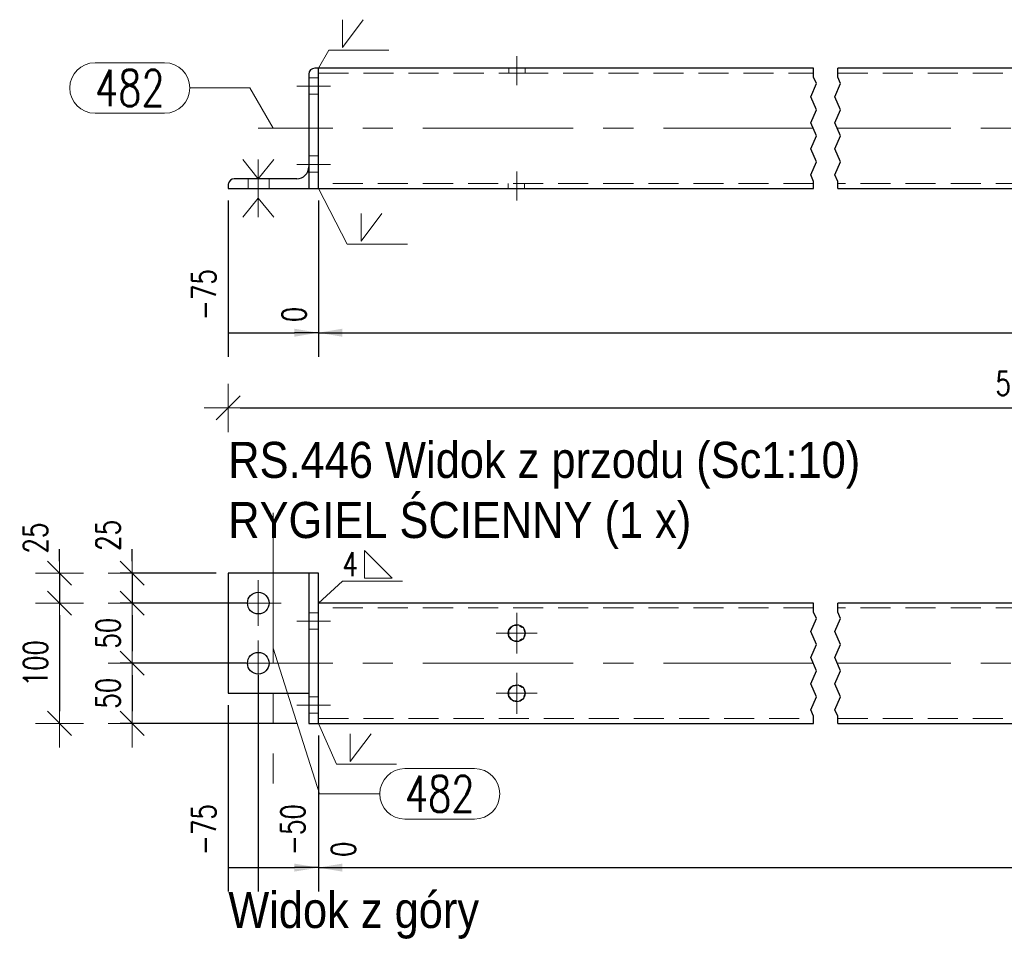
# Model space of a CAD drawing. Header units: millimetres. Extents: x -876 to 136, y 14938 to 15607.
# Tile 32 of 46: x -392 to -310, y 15334 to 15411. Entities that reach past the tile are written whole.
import ezdxf

# ---------------------------------------------------------------- set-up
doc = ezdxf.new("R2010")
doc.units = ezdxf.units.MM
doc.header["$LTSCALE"] = 10
doc.linetypes.add('HIDDEN', pattern=[0.375, 0.25, -0.125])
doc.linetypes.add('MITTE', pattern=[2, 1.25, -0.25, 0.25, -0.25])
doc.layers.get('Defpoints').update_dxf_attribs({"color": 1})
for name, color, linetype, lineweight in [('PS_Bolt', 4, 'Continuous', 13), ('PS_DIM', 4, 'Continuous', 13), ('PS_Hidden', 2, 'HIDDEN', 9), ('PS_Mid', 5, 'MITTE', 15), ('PS_Pos', 1, 'Continuous', 15), ('PS_Shape', 161, 'Continuous', 30), ('PS_SOLID', 7, 'Continuous', 30), ('PS_TEXT', 3, 'Continuous', 18), ('PS_Weld', 1, 'Continuous', 9)]:
    doc.layers.add(name, color=color, linetype=linetype, lineweight=lineweight)
doc.styles.add('gil', font='txt', dxfattribs={"width": 0.9})
doc.styles.add('simplex', font='simplex.shx', dxfattribs={"width": 0.75})
doc.dimstyles.new('1_10_GŁ_DS1-LS10', dxfattribs={"dimtxt": 2, "dimasz": 2, "dimexe": 2, "dimexo": 1, "dimgap": 1, "dimtad": 1, "dimjust": 4, "dimdec": 0, "dimlfac": 10, "dimtxsty": 'simplex', "dimblk1": 'NONE', "dimsah": 1, "dimcen": 2, "dimclrd": 256, "dimclre": 256, "dimclrt": 3, "dimadec": 1, "dimazin": 0, "dimtfac": 1, "dimtdec": 0, "dimtmove": 2, "dimatfit": 3, "dimfxl": 1, "dimarcsym": 0})
doc.dimstyles.new('1_10_PRZ', dxfattribs={"dimtxt": 2, "dimasz": 1, "dimexe": 2, "dimexo": 5, "dimgap": 1, "dimtad": 1, "dimdec": 0, "dimlfac": 10, "dimtxsty": 'simplex', "dimblk": 'dimznak', "dimcen": 2, "dimse1": 1, "dimse2": 1, "dimclrt": 3, "dimadec": 1, "dimazin": 0, "dimtfac": 1, "dimtdec": 0, "dimtix": 1, "dimtmove": 2, "dimatfit": 3, "dimldrblk": 'dim-grot', "dimfxl": 1, "dimarcsym": 0})
doc.dimstyles.new('1_10_PRZ_DS1-LS10', dxfattribs={"dimtxt": 2, "dimasz": 1, "dimexe": 2, "dimexo": 5, "dimgap": 1, "dimtad": 1, "dimdec": 0, "dimlfac": 10, "dimtxsty": 'simplex', "dimblk": 'dimznak', "dimcen": 2, "dimse1": 1, "dimse2": 1, "dimclrt": 3, "dimadec": 1, "dimazin": 0, "dimtfac": 1, "dimtdec": 0, "dimtix": 1, "dimtmove": 2, "dimatfit": 3, "dimldrblk": 'dim-grot', "dimfxl": 1, "dimarcsym": 0})
doc.dimstyles.new('1_10_SC', dxfattribs={"dimtxt": 2, "dimasz": 1, "dimexe": 1, "dimexo": 1, "dimgap": 1, "dimtad": 1, "dimdec": 0, "dimlfac": 10, "dimtxsty": 'simplex', "dimblk": 'dimznak', "dimcen": 2, "dimclrd": 256, "dimclre": 256, "dimclrt": 3, "dimadec": 1, "dimazin": 0, "dimtfac": 1, "dimtdec": 0, "dimtix": 1, "dimtmove": 2, "dimatfit": 3, "dimldrblk": 'dim-grot', "dimfxl": 1, "dimarcsym": 0})

# ---------------------------------------------------------------- blocks, each defined once
blk = doc.blocks.new('dimznak')
at = {"color": 0}
for points in [[(0, 2), (0, -2)], [(-2, 0), (2, 0)]]:
    blk.add_lwpolyline(points, dxfattribs=at)
at = {"color": 2}
blk.add_lwpolyline([(1, 1), (-1, -1)], dxfattribs=at)
blk = doc.blocks.new('*D182')
at = {"layer": 'Defpoints', "color": 0, "transparency": 16777216}
for p in [(-374.482, 15365.018), (-382.482, 15362.518), (-371.982, 15362.518)]:
    blk.add_point(p, dxfattribs=at)
at = {"layer": 'PS_DIM', "lineweight": -2, "transparency": 16777216}
for p, q in [((-382.482, 15366.018), (-382.482, 15367.018)), ((-375.482, 15365.018), (-383.482, 15365.018)), ((-382.482, 15365.018), (-382.482, 15362.518)), ((-372.982, 15362.518), (-383.482, 15362.518)), ((-382.482, 15361.518), (-382.482, 15360.518))]:
    blk.add_line(p, q, dxfattribs=at)
for p, rotation in [((-382.482, 15365.018), 270), ((-382.482, 15362.518), 90)]:
    blk.add_blockref('dimznak', p, dxfattribs=dict(at, rotation=rotation))
at = {"layer": 'PS_DIM', "color": 3, "transparency": 16777216, "insert": (-384.482, 15368.153), "char_height": 2, "attachment_point": 5, "rotation": 90, "style": 'simplex'}
blk.add_mtext('25', dxfattribs=at)
blk = doc.blocks.new('dim-grot')
blk.add_hatch(color=256).paths.add_polyline_path([(0, 0), (-2, 0.5), (-2, -0.5)])
blk.add_lwpolyline([(0, 0), (-2, 0.5), (-2, -0.5), (0, 0)])
blk = doc.blocks.new('*D183')
at = {"layer": 'Defpoints', "color": 0, "transparency": 16777216}
for p in [(-371.982, 15362.518), (-382.482, 15357.518), (-371.982, 15357.518)]:
    blk.add_point(p, dxfattribs=at)
at = {"layer": 'PS_DIM', "lineweight": -2, "transparency": 16777216}
for p, q in [((-372.982, 15362.518), (-383.482, 15362.518)), ((-382.482, 15361.518), (-382.482, 15358.518)), ((-372.982, 15357.518), (-383.482, 15357.518))]:
    blk.add_line(p, q, dxfattribs=at)
for p, rotation in [((-382.482, 15362.518), 90), ((-382.482, 15357.518), 270)]:
    blk.add_blockref('dimznak', p, dxfattribs=dict(at, rotation=rotation))
at = {"layer": 'PS_DIM', "color": 3, "transparency": 16777216, "insert": (-384.482, 15360.018), "char_height": 2, "attachment_point": 5, "rotation": 90, "style": 'simplex'}
blk.add_mtext('50', dxfattribs=at)
blk = doc.blocks.new('*D184')
at = {"layer": 'Defpoints', "color": 0, "transparency": 16777216}
for p in [(-371.982, 15357.518), (-382.482, 15352.518), (-367.782, 15352.518)]:
    blk.add_point(p, dxfattribs=at)
at = {"layer": 'PS_DIM', "lineweight": -2, "transparency": 16777216}
for p, q in [((-372.982, 15357.518), (-383.482, 15357.518)), ((-382.482, 15356.518), (-382.482, 15353.518)), ((-368.782, 15352.518), (-383.482, 15352.518))]:
    blk.add_line(p, q, dxfattribs=at)
for p, rotation in [((-382.482, 15357.518), 90), ((-382.482, 15352.518), 270)]:
    blk.add_blockref('dimznak', p, dxfattribs=dict(at, rotation=rotation))
at = {"layer": 'PS_DIM', "color": 3, "transparency": 16777216, "insert": (-384.482, 15355.018), "char_height": 2, "attachment_point": 5, "rotation": 90, "style": 'simplex'}
blk.add_mtext('50', dxfattribs=at)
blk = doc.blocks.new('*D206')
at = {"layer": 'Defpoints', "color": 0, "transparency": 16777216}
for p in [(-374.482, 15397.008), (-366.982, 15397.008), (-366.982, 15385.008)]:
    blk.add_point(p, dxfattribs=at)
at = {"layer": 'PS_DIM', "lineweight": -2, "transparency": 16777216}
for p, q in [((-374.482, 15396.008), (-374.482, 15383.008)), ((-366.982, 15396.008), (-366.982, 15383.008)), ((-374.482, 15385.008), (-368.982, 15385.008))]:
    blk.add_line(p, q, dxfattribs=at)
at = {"layer": 'PS_DIM', "transparency": 16777216}
blk.add_solid([(-368.982, 15385.342), (-368.982, 15384.675), (-366.982, 15385.008)], dxfattribs=at)
at = {"layer": 'PS_DIM', "color": 3, "transparency": 16777216, "insert": (-376.502, 15388.171), "char_height": 2, "attachment_point": 5, "rotation": 90, "style": 'simplex'}
blk.add_mtext('-75', dxfattribs=at)
blk = doc.blocks.new('_None')
blk = doc.blocks.new('*D207')
at = {"layer": 'Defpoints', "color": 0, "transparency": 16777216}
for p in [(-366.982, 15397.008), (-366.982, 15397.008), (-366.982, 15385.008)]:
    blk.add_point(p, dxfattribs=at)
at = {"layer": 'PS_DIM', "lineweight": -2, "transparency": 16777216}
for p, q in [((-366.982, 15396.008), (-366.982, 15383.008)), ((-366.982, 15396.008), (-366.982, 15383.008)), ((-366.982, 15385.008), (-368.982, 15385.008)), ((-364.982, 15385.008), (-362.982, 15385.008))]:
    blk.add_line(p, q, dxfattribs=at)
at = {"layer": 'PS_DIM', "transparency": 16777216}
blk.add_solid([(-364.982, 15385.342), (-364.982, 15384.675), (-366.982, 15385.008)], dxfattribs=at)
at = {"layer": 'PS_DIM', "color": 3, "transparency": 16777216, "insert": (-369.002, 15386.528), "char_height": 2, "attachment_point": 5, "rotation": 90, "style": 'simplex'}
blk.add_mtext('0', dxfattribs=at)
blk = doc.blocks.new('*D208')
at = {"layer": 'Defpoints', "color": 0, "transparency": 16777216}
for p in [(-366.982, 15397.008), (-249.182, 15397.008), (-249.182, 15385.008)]:
    blk.add_point(p, dxfattribs=at)
at = {"layer": 'PS_DIM', "lineweight": -2, "transparency": 16777216}
for p, q in [((-366.982, 15396.008), (-366.982, 15383.008)), ((-249.182, 15396.008), (-249.182, 15383.008)), ((-366.982, 15385.008), (-251.182, 15385.008))]:
    blk.add_line(p, q, dxfattribs=at)
at = {"layer": 'PS_DIM', "transparency": 16777216}
blk.add_solid([(-251.182, 15385.342), (-251.182, 15384.675), (-249.182, 15385.008)], dxfattribs=at)
at = {"layer": 'PS_DIM', "color": 3, "transparency": 16777216, "insert": (-251.202, 15388.671), "char_height": 2, "attachment_point": 5, "rotation": 90, "style": 'simplex'}
blk.add_mtext('5680', dxfattribs=at)
blk = doc.blocks.new('*D209')
at = {"layer": 'Defpoints', "color": 0, "transparency": 16777216}
for p in [(-366.982, 15397.008), (-241.682, 15397.008), (-241.682, 15385.008)]:
    blk.add_point(p, dxfattribs=at)
at = {"layer": 'PS_DIM', "lineweight": -2, "transparency": 16777216}
for p, q in [((-366.982, 15396.008), (-366.982, 15383.008)), ((-241.682, 15396.008), (-241.682, 15383.008)), ((-366.982, 15385.008), (-243.682, 15385.008))]:
    blk.add_line(p, q, dxfattribs=at)
at = {"layer": 'PS_DIM', "transparency": 16777216}
blk.add_solid([(-243.682, 15385.342), (-243.682, 15384.675), (-241.682, 15385.008)], dxfattribs=at)
at = {"layer": 'PS_DIM', "color": 3, "transparency": 16777216, "insert": (-243.702, 15388.671), "char_height": 2, "attachment_point": 5, "rotation": 90, "style": 'simplex'}
blk.add_mtext('5755', dxfattribs=at)
blk = doc.blocks.new('*D210')
at = {"layer": 'Defpoints', "color": 0, "transparency": 16777216}
for p in [(-374.482, 15355.018), (-366.982, 15352.518), (-366.982, 15340.518)]:
    blk.add_point(p, dxfattribs=at)
at = {"layer": 'PS_DIM', "lineweight": -2, "transparency": 16777216}
for p, q in [((-374.482, 15354.018), (-374.482, 15338.518)), ((-366.982, 15351.518), (-366.982, 15338.518)), ((-374.482, 15340.518), (-368.982, 15340.518))]:
    blk.add_line(p, q, dxfattribs=at)
at = {"layer": 'PS_DIM', "transparency": 16777216}
blk.add_solid([(-368.982, 15340.851), (-368.982, 15340.184), (-366.982, 15340.518)], dxfattribs=at)
at = {"layer": 'PS_DIM', "color": 3, "transparency": 16777216, "insert": (-376.502, 15343.68), "char_height": 2, "attachment_point": 5, "rotation": 90, "style": 'simplex'}
blk.add_mtext('-75', dxfattribs=at)
blk = doc.blocks.new('*D211')
at = {"layer": 'Defpoints', "color": 0, "transparency": 16777216}
for p in [(-371.982, 15357.518), (-366.982, 15352.518), (-366.982, 15340.518)]:
    blk.add_point(p, dxfattribs=at)
at = {"layer": 'PS_DIM', "lineweight": -2, "transparency": 16777216}
for p, q in [((-371.982, 15356.518), (-371.982, 15338.518)), ((-366.982, 15351.518), (-366.982, 15338.518)), ((-371.982, 15340.518), (-368.982, 15340.518))]:
    blk.add_line(p, q, dxfattribs=at)
at = {"layer": 'PS_DIM', "transparency": 16777216}
blk.add_solid([(-368.982, 15340.851), (-368.982, 15340.184), (-366.982, 15340.518)], dxfattribs=at)
at = {"layer": 'PS_DIM', "color": 3, "transparency": 16777216, "insert": (-369.099, 15343.68), "char_height": 2, "attachment_point": 5, "rotation": 90, "style": 'simplex'}
blk.add_mtext('-50', dxfattribs=at)
blk = doc.blocks.new('*D212')
at = {"layer": 'Defpoints', "color": 0, "transparency": 16777216}
for p in [(-366.982, 15352.518), (-366.982, 15352.518), (-366.982, 15340.518)]:
    blk.add_point(p, dxfattribs=at)
at = {"layer": 'PS_DIM', "lineweight": -2, "transparency": 16777216}
for p, q in [((-366.982, 15351.518), (-366.982, 15338.518)), ((-366.982, 15351.518), (-366.982, 15338.518)), ((-366.982, 15340.518), (-368.982, 15340.518)), ((-364.982, 15340.518), (-362.982, 15340.518))]:
    blk.add_line(p, q, dxfattribs=at)
at = {"layer": 'PS_DIM', "transparency": 16777216}
blk.add_solid([(-364.982, 15340.851), (-364.982, 15340.184), (-366.982, 15340.518)], dxfattribs=at)
at = {"layer": 'PS_DIM', "color": 3, "transparency": 16777216, "insert": (-364.899, 15342.038), "char_height": 2, "attachment_point": 5, "rotation": 90, "style": 'simplex'}
blk.add_mtext('0', dxfattribs=at)
blk = doc.blocks.new('*D213')
at = {"layer": 'Defpoints', "color": 0, "transparency": 16777216}
for p in [(-244.182, 15357.518), (-366.982, 15352.518), (-244.182, 15340.518)]:
    blk.add_point(p, dxfattribs=at)
at = {"layer": 'PS_DIM', "lineweight": -2, "transparency": 16777216}
for p, q in [((-244.182, 15356.518), (-244.182, 15338.518)), ((-366.982, 15351.518), (-366.982, 15338.518)), ((-366.982, 15340.518), (-246.182, 15340.518))]:
    blk.add_line(p, q, dxfattribs=at)
at = {"layer": 'PS_DIM', "transparency": 16777216}
blk.add_solid([(-246.182, 15340.851), (-246.182, 15340.184), (-244.182, 15340.518)], dxfattribs=at)
at = {"layer": 'PS_DIM', "color": 3, "transparency": 16777216, "insert": (-246.202, 15344.18), "char_height": 2, "attachment_point": 5, "rotation": 90, "style": 'simplex'}
blk.add_mtext('5730', dxfattribs=at)
blk = doc.blocks.new('*D214')
at = {"layer": 'Defpoints', "color": 0, "transparency": 16777216}
for p in [(-241.682, 15355.018), (-366.982, 15352.518), (-241.682, 15340.518)]:
    blk.add_point(p, dxfattribs=at)
at = {"layer": 'PS_DIM', "lineweight": -2, "transparency": 16777216}
for p, q in [((-241.682, 15354.018), (-241.682, 15338.518)), ((-366.982, 15351.518), (-366.982, 15338.518)), ((-366.982, 15340.518), (-243.682, 15340.518))]:
    blk.add_line(p, q, dxfattribs=at)
at = {"layer": 'PS_DIM', "transparency": 16777216}
blk.add_solid([(-243.682, 15340.851), (-243.682, 15340.184), (-241.682, 15340.518)], dxfattribs=at)
at = {"layer": 'PS_DIM', "color": 3, "transparency": 16777216, "insert": (-239.662, 15344.18), "char_height": 2, "attachment_point": 5, "rotation": 90, "style": 'simplex'}
blk.add_mtext('5755', dxfattribs=at)
blk = doc.blocks.new('*D338')
at = {"layer": 'Defpoints', "color": 0, "transparency": 16777216}
for p in [(-366.982, 15365.018), (-388.52, 15362.518), (-366.982, 15362.518)]:
    blk.add_point(p, dxfattribs=at)
at = {"layer": 'PS_DIM', "color": 0, "lineweight": -2, "transparency": 16777216}
for p, q in [((-388.52, 15366.018), (-388.52, 15367.018)), ((-388.52, 15365.018), (-388.52, 15362.518)), ((-388.52, 15361.518), (-388.52, 15360.518))]:
    blk.add_line(p, q, dxfattribs=at)
for p, rotation in [((-388.52, 15365.018), 270), ((-388.52, 15362.518), 90)]:
    blk.add_blockref('dimznak', p, dxfattribs=dict(at, rotation=rotation))
at = {"layer": 'PS_DIM', "color": 3, "transparency": 16777216, "insert": (-390.52, 15367.928), "char_height": 2, "attachment_point": 5, "rotation": 90, "style": 'simplex'}
blk.add_mtext('25', dxfattribs=at)
blk = doc.blocks.new('*D339')
at = {"layer": 'Defpoints', "color": 0, "transparency": 16777216}
for p in [(-366.982, 15362.518), (-388.52, 15352.518), (-367.782, 15352.518)]:
    blk.add_point(p, dxfattribs=at)
at = {"layer": 'PS_DIM', "color": 0, "lineweight": -2, "transparency": 16777216}
blk.add_line((-388.52, 15361.518), (-388.52, 15353.518), dxfattribs=at)
for p, rotation in [((-388.52, 15362.518), 90), ((-388.52, 15352.518), 270)]:
    blk.add_blockref('dimznak', p, dxfattribs=dict(at, rotation=rotation))
at = {"layer": 'PS_DIM', "color": 3, "transparency": 16777216, "insert": (-390.52, 15357.518), "char_height": 2, "attachment_point": 5, "rotation": 90, "style": 'simplex'}
blk.add_mtext('100', dxfattribs=at)
blk = doc.blocks.new('*D433')
at = {"layer": 'Defpoints', "color": 0, "transparency": 16777216}
for p in [(-374.482, 15397.008), (-241.682, 15397.008), (-241.682, 15378.749)]:
    blk.add_point(p, dxfattribs=at)
at = {"layer": 'PS_DIM', "color": 0, "lineweight": -2, "transparency": 16777216}
blk.add_line((-373.482, 15378.749), (-242.682, 15378.749), dxfattribs=at)
at = {"layer": 'PS_DIM', "color": 0, "lineweight": -2, "transparency": 16777216, "rotation": 180}
blk.add_blockref('dimznak', (-374.482, 15378.749), dxfattribs=at)
at = {"layer": 'PS_DIM', "color": 0, "lineweight": -2, "transparency": 16777216}
blk.add_blockref('dimznak', (-241.682, 15378.749), dxfattribs=at)
at = {"layer": 'PS_DIM', "color": 3, "transparency": 16777216, "insert": (-308.082, 15380.789), "char_height": 2, "attachment_point": 5, "style": 'simplex'}
blk.add_mtext('5830', dxfattribs=at)
blk = doc.blocks.new('*X654')
at = {"color": 4, "linetype": 'Continuous'}
for p, q in [((-373.262, 15399.408), (-371.982, 15397.808)), ((-371.982, 15397.808), (-370.702, 15399.408)), ((-371.982, 15399.408), (-371.982, 15394.608)), ((-373.262, 15394.608), (-371.982, 15396.208)), ((-371.982, 15396.208), (-370.702, 15394.608))]:
    blk.add_line(p, q, dxfattribs=at)
blk = doc.blocks.new('*X655')
at = {"color": 4, "linetype": 'Continuous'}
for p, q in [((-373.262, 15399.408), (-371.982, 15397.808)), ((-371.982, 15397.808), (-370.702, 15399.408)), ((-371.982, 15399.408), (-371.982, 15394.608)), ((-373.262, 15394.608), (-371.982, 15396.208)), ((-371.982, 15396.208), (-370.702, 15394.608))]:
    blk.add_line(p, q, dxfattribs=at)
blk = doc.blocks.new('*X660')
at = {"color": 1}
for p, q in [((-325.782, 15406.265), (-325.782, 15407.008)), ((-323.782, 15406.265), (-323.782, 15407.008)), ((-325.553, 15405.724), (-325.782, 15406.265)), ((-323.553, 15405.724), (-323.782, 15406.265)), ((-326.011, 15404.64), (-325.553, 15405.724)), ((-324.011, 15404.64), (-323.553, 15405.724)), ((-325.553, 15403.556), (-326.011, 15404.64)), ((-323.553, 15403.556), (-324.011, 15404.64)), ((-326.011, 15402.473), (-325.553, 15403.556)), ((-324.011, 15402.473), (-323.553, 15403.556)), ((-325.553, 15401.389), (-326.011, 15402.473)), ((-323.553, 15401.389), (-324.011, 15402.473)), ((-326.011, 15400.306), (-325.553, 15401.389)), ((-324.011, 15400.306), (-323.553, 15401.389)), ((-325.553, 15399.222), (-326.011, 15400.306)), ((-323.553, 15399.222), (-324.011, 15400.306)), ((-326.011, 15398.138), (-325.553, 15399.222)), ((-324.011, 15398.138), (-323.553, 15399.222)), ((-325.782, 15397.597), (-326.011, 15398.138)), ((-323.782, 15397.597), (-324.011, 15398.138)), ((-325.782, 15397.008), (-325.782, 15397.597)), ((-323.782, 15397.008), (-323.782, 15397.597))]:
    blk.add_line(p, q, dxfattribs=at)
at = {"layer": 'PS_Hidden', "color": 2, "linetype": 'HIDDEN'}
for p, q in [((-351.139, 15407.008), (-351.139, 15406.608)), ((-349.782, 15406.608), (-349.782, 15407.008)), ((-366.982, 15406.208), (-367.782, 15406.208)), ((-366.982, 15406.608), (-350.36, 15406.608)), ((-350.36, 15406.608), (-325.782, 15406.608)), ((-323.782, 15406.608), (-298.96, 15406.608)), ((-367.782, 15404.851), (-366.982, 15404.851)), ((-366.982, 15399.708), (-367.782, 15399.708)), ((-367.882, 15398.351), (-367.882, 15398.383)), ((-367.882, 15398.351), (-367.782, 15398.351)), ((-367.782, 15398.351), (-366.982, 15398.351)), ((-374.482, 15397.008), (-374.482, 15397.308)), ((-372.827, 15397.808), (-372.827, 15397.008)), ((-371.082, 15397.008), (-371.082, 15397.808)), ((-325.782, 15397.408), (-366.982, 15397.408)), ((-351.182, 15397.408), (-351.182, 15397.008)), ((-349.824, 15397.008), (-349.824, 15397.408)), ((-274.382, 15397.408), (-323.782, 15397.408))]:
    blk.add_line(p, q, dxfattribs=at)
at = {"layer": 'PS_Hidden'}
blk.add_arc((-373.982, 15397.308), 0.5, 168.3871, 180, dxfattribs=at)
at = {"layer": 'PS_Mid', "color": 5, "linetype": 'MITTE'}
for p, q in [((-350.482, 15408.008), (-350.482, 15405.608)), ((-350.482, 15408.008), (-350.482, 15405.608)), ((-368.782, 15405.508), (-365.982, 15405.508)), ((-368.782, 15405.508), (-365.982, 15405.508)), ((-325.782, 15402.008), (-371.982, 15402.008)), ((-370.732, 15402.008), (-370.732, 15402.008)), ((-274.382, 15402.008), (-323.782, 15402.008)), ((-371.982, 15398.808), (-371.982, 15396.008)), ((-371.982, 15398.808), (-371.982, 15396.008)), ((-368.782, 15399.008), (-365.982, 15399.008)), ((-368.782, 15399.008), (-365.982, 15399.008)), ((-350.482, 15396.008), (-350.482, 15398.408)), ((-350.482, 15396.008), (-350.482, 15398.408))]:
    blk.add_line(p, q, dxfattribs=at)
at = {"layer": 'PS_SOLID', "color": 7, "linetype": 'Continuous'}
for p, q in [((-366.982, 15407.008), (-367.282, 15407.008)), ((-325.782, 15407.008), (-366.982, 15407.008)), ((-366.982, 15405.63), (-366.982, 15407.008)), ((-274.382, 15407.008), (-323.782, 15407.008)), ((-367.782, 15406.508), (-367.782, 15397.008)), ((-366.982, 15399.13), (-366.982, 15405.63)), ((-366.982, 15397.008), (-366.982, 15399.13)), ((-374.482, 15397.308), (-374.482, 15397.008)), ((-368.782, 15397.808), (-373.982, 15397.808)), ((-374.482, 15397.008), (-371.825, 15397.008)), ((-371.825, 15397.008), (-367.782, 15397.008)), ((-367.782, 15397.008), (-366.982, 15397.008)), ((-366.982, 15397.008), (-350.603, 15397.008)), ((-350.603, 15397.008), (-325.782, 15397.008)), ((-323.782, 15397.008), (-299.203, 15397.008))]:
    blk.add_line(p, q, dxfattribs=at)
at = {"layer": 'PS_SOLID'}
for centre, radius, start, end in [((-367.282, 15406.508), 0.5, 90, 180), ((-368.782, 15398.808), 1, 270, 0), ((-373.982, 15397.308), 0.5, 168.3871, 180), ((-373.982, 15397.308), 0.5, 90, 168.3871)]:
    blk.add_arc(centre, radius, start, end, dxfattribs=at)
blk = doc.blocks.new('*X663')
at = {"color": 1}
for p, q in [((-385.564, 15407.465), (-379.778, 15407.465)), ((-377.678, 15405.365), (-372.678, 15405.365)), ((-370.732, 15402.008), (-372.678, 15405.365)), ((-385.564, 15403.265), (-379.778, 15403.265))]:
    blk.add_line(p, q, dxfattribs=at)
for centre, start, end in [((-385.564, 15405.365), 90, 270), ((-379.778, 15405.365), 270, 90)]:
    blk.add_arc(centre, 2.1, start, end, dxfattribs=at)
at = {"color": 30, "style": 'simplex', "width": 0.75}
blk.add_text('482', height=3, dxfattribs=at).set_placement((-385.564, 15403.865))
blk = doc.blocks.new('*X664')
at = {"color": 3, "style": 'gil', "width": 0.9}
for s, p in [('RS.446 Widok z przodu (Sc1:10)', (-374.482, 15372.931)), ('RYGIEL ŚCIENNY (1 x)', (-374.482, 15367.931))]:
    blk.add_text(s, height=3, dxfattribs=at).set_placement(p)
blk = doc.blocks.new('*X665')
at = {"color": 4, "linetype": 'Continuous'}
blk.add_line((-371.982, 15357.518), (-371.982, 15357.518), dxfattribs=at)
blk.add_line((-371.982, 15357.518), (-371.982, 15357.518), dxfattribs=at)
blk.add_line((-371.982, 15357.518), (-371.982, 15357.518), dxfattribs=at)
blk.add_line((-371.982, 15357.518), (-371.982, 15357.518), dxfattribs=at)
blk.add_line((-371.982, 15357.518), (-371.982, 15357.518), dxfattribs=at)
blk = doc.blocks.new('*X666')
at = {"color": 4, "linetype": 'Continuous'}
blk.add_line((-371.982, 15362.518), (-371.982, 15362.518), dxfattribs=at)
blk.add_line((-371.982, 15362.518), (-371.982, 15362.518), dxfattribs=at)
blk.add_line((-371.982, 15362.518), (-371.982, 15362.518), dxfattribs=at)
blk.add_line((-371.982, 15362.518), (-371.982, 15362.518), dxfattribs=at)
blk.add_line((-371.982, 15362.518), (-371.982, 15362.518), dxfattribs=at)
blk = doc.blocks.new('*X671')
at = {"color": 1}
for p, q in [((-325.782, 15361.775), (-325.782, 15362.518)), ((-323.782, 15361.775), (-323.782, 15362.518)), ((-326.011, 15360.149), (-325.553, 15361.233)), ((-325.553, 15361.233), (-325.782, 15361.775)), ((-324.011, 15360.149), (-323.553, 15361.233)), ((-323.553, 15361.233), (-323.782, 15361.775)), ((-325.553, 15359.066), (-326.011, 15360.149)), ((-323.553, 15359.066), (-324.011, 15360.149)), ((-326.011, 15357.982), (-325.553, 15359.066)), ((-324.011, 15357.982), (-323.553, 15359.066)), ((-325.553, 15356.898), (-326.011, 15357.982)), ((-323.553, 15356.898), (-324.011, 15357.982)), ((-326.011, 15355.815), (-325.553, 15356.898)), ((-324.011, 15355.815), (-323.553, 15356.898)), ((-325.553, 15354.731), (-326.011, 15355.815)), ((-323.553, 15354.731), (-324.011, 15355.815)), ((-326.011, 15353.648), (-325.553, 15354.731)), ((-324.011, 15353.648), (-323.553, 15354.731)), ((-325.782, 15353.106), (-326.011, 15353.648)), ((-325.782, 15352.518), (-325.782, 15353.106)), ((-323.782, 15353.106), (-324.011, 15353.648)), ((-323.782, 15352.518), (-323.782, 15353.106))]:
    blk.add_line(p, q, dxfattribs=at)
at = {"layer": 'PS_Hidden', "color": 2, "linetype": 'HIDDEN'}
for p, q in [((-325.782, 15362.118), (-366.982, 15362.118)), ((-274.382, 15362.118), (-323.782, 15362.118)), ((-366.982, 15361.718), (-367.782, 15361.718)), ((-367.782, 15360.36), (-366.982, 15360.36)), ((-351.139, 15360.257), (-351.06, 15360.351)), ((-350.911, 15360.529), (-350.832, 15360.624)), ((-350.832, 15360.624), (-350.71, 15360.645)), ((-350.482, 15360.685), (-350.36, 15360.707)), ((-350.36, 15360.707), (-350.253, 15360.645)), ((-350.052, 15360.529), (-349.945, 15360.467)), ((-349.945, 15360.467), (-349.903, 15360.351)), ((-351.139, 15360.133), (-351.139, 15360.257)), ((-351.139, 15359.778), (-351.139, 15359.902)), ((-351.06, 15359.684), (-351.139, 15359.778)), ((-350.832, 15359.411), (-350.911, 15359.506)), ((-349.945, 15359.568), (-350.052, 15359.506)), ((-349.903, 15359.684), (-349.945, 15359.568)), ((-349.824, 15360.133), (-349.782, 15360.018)), ((-349.782, 15360.018), (-349.824, 15359.902)), ((-350.71, 15359.39), (-350.832, 15359.411)), ((-350.36, 15359.328), (-350.482, 15359.35)), ((-350.253, 15359.39), (-350.36, 15359.328)), ((-351.139, 15355.257), (-351.06, 15355.351)), ((-350.911, 15355.529), (-350.832, 15355.624)), ((-350.832, 15355.624), (-350.71, 15355.645)), ((-350.482, 15355.685), (-350.36, 15355.707)), ((-350.36, 15355.707), (-350.253, 15355.645)), ((-350.052, 15355.529), (-349.945, 15355.467)), ((-349.945, 15355.467), (-349.903, 15355.351)), ((-366.982, 15354.718), (-367.782, 15354.718)), ((-351.139, 15355.133), (-351.139, 15355.257)), ((-351.139, 15354.778), (-351.139, 15354.902)), ((-351.06, 15354.684), (-351.139, 15354.778)), ((-349.945, 15354.568), (-350.052, 15354.506)), ((-349.903, 15354.684), (-349.945, 15354.568)), ((-349.824, 15355.133), (-349.782, 15355.018)), ((-349.782, 15355.018), (-349.824, 15354.902)), ((-350.832, 15354.411), (-350.911, 15354.506)), ((-350.71, 15354.39), (-350.832, 15354.411)), ((-350.36, 15354.328), (-350.482, 15354.35)), ((-350.253, 15354.39), (-350.36, 15354.328)), ((-367.782, 15353.36), (-366.982, 15353.36)), ((-366.982, 15352.918), (-325.782, 15352.918)), ((-323.782, 15352.918), (-274.382, 15352.918))]:
    blk.add_line(p, q, dxfattribs=at)
at = {"layer": 'PS_Mid', "color": 5, "linetype": 'MITTE'}
for p, q in [((-370.732, 15370.018), (-370.732, 15347.518)), ((-371.982, 15364.418), (-371.982, 15360.618)), ((-370.082, 15362.518), (-373.882, 15362.518)), ((-350.482, 15361.718), (-350.482, 15358.318)), ((-350.482, 15361.718), (-350.482, 15358.318)), ((-368.782, 15361.018), (-365.982, 15361.018)), ((-368.782, 15361.018), (-365.982, 15361.018)), ((-348.782, 15360.018), (-352.182, 15360.018)), ((-348.782, 15360.018), (-352.182, 15360.018)), ((-371.982, 15359.418), (-371.982, 15355.618)), ((-370.082, 15357.518), (-373.882, 15357.518)), ((-325.782, 15357.518), (-371.982, 15357.518)), ((-274.382, 15357.518), (-323.782, 15357.518)), ((-350.482, 15356.718), (-350.482, 15353.318)), ((-350.482, 15356.718), (-350.482, 15353.318)), ((-348.782, 15355.018), (-352.182, 15355.018)), ((-348.782, 15355.018), (-352.182, 15355.018)), ((-368.782, 15354.018), (-365.982, 15354.018)), ((-368.782, 15354.018), (-365.982, 15354.018))]:
    blk.add_line(p, q, dxfattribs=at)
at = {"layer": 'PS_SOLID', "color": 7, "linetype": 'Continuous'}
for p, q in [((-372.138, 15365.018), (-374.482, 15365.018)), ((-374.482, 15365.018), (-374.482, 15355.018)), ((-367.782, 15365.018), (-372.138, 15365.018)), ((-366.982, 15365.018), (-367.782, 15365.018)), ((-367.782, 15365.018), (-367.782, 15352.518)), ((-366.982, 15362.518), (-366.982, 15365.018)), ((-350.603, 15362.518), (-366.982, 15362.518)), ((-366.982, 15361.139), (-366.982, 15362.518)), ((-325.782, 15362.518), (-350.603, 15362.518)), ((-299.203, 15362.518), (-323.782, 15362.518)), ((-366.982, 15354.139), (-366.982, 15361.139)), ((-351.06, 15360.351), (-350.911, 15360.529)), ((-350.71, 15360.645), (-350.482, 15360.685)), ((-350.253, 15360.645), (-350.052, 15360.529)), ((-349.903, 15360.351), (-349.824, 15360.133)), ((-351.139, 15359.902), (-351.139, 15360.133)), ((-350.911, 15359.506), (-351.06, 15359.684)), ((-350.052, 15359.506), (-350.253, 15359.39)), ((-349.824, 15359.902), (-349.903, 15359.684)), ((-350.482, 15359.35), (-350.71, 15359.39)), ((-351.06, 15355.351), (-350.911, 15355.529)), ((-350.71, 15355.645), (-350.482, 15355.685)), ((-350.253, 15355.645), (-350.052, 15355.529)), ((-349.903, 15355.351), (-349.824, 15355.133)), ((-374.482, 15355.018), (-367.782, 15355.018)), ((-351.139, 15354.902), (-351.139, 15355.133)), ((-350.911, 15354.506), (-351.06, 15354.684)), ((-349.824, 15354.902), (-349.903, 15354.684)), ((-366.982, 15352.518), (-366.982, 15354.139)), ((-350.482, 15354.35), (-350.71, 15354.39)), ((-350.052, 15354.506), (-350.253, 15354.39)), ((-367.782, 15352.518), (-366.982, 15352.518)), ((-366.982, 15352.518), (-325.782, 15352.518)), ((-323.782, 15352.518), (-274.382, 15352.518))]:
    blk.add_line(p, q, dxfattribs=at)
at = {"layer": 'PS_SOLID', "color": 7}
for centre, radius in [((-371.982, 15362.518), 0.9), ((-350.482, 15360.018), 0.7), ((-371.982, 15357.518), 0.9), ((-350.482, 15355.018), 0.7)]:
    blk.add_circle(centre, radius, dxfattribs=at)
blk = doc.blocks.new('*X674')
at = {"color": 1}
for p, q in [((-370.732, 15358.768), (-366.879, 15346.649)), ((-359.779, 15348.749), (-353.994, 15348.749)), ((-366.879, 15346.649), (-361.879, 15346.649)), ((-359.779, 15344.549), (-353.994, 15344.549))]:
    blk.add_line(p, q, dxfattribs=at)
for centre, start, end in [((-359.779, 15346.649), 90, 270), ((-353.994, 15346.649), 270, 90)]:
    blk.add_arc(centre, 2.1, start, end, dxfattribs=at)
at = {"color": 30, "style": 'simplex', "width": 0.75}
blk.add_text('482', height=3, dxfattribs=at).set_placement((-359.779, 15345.149))
blk = doc.blocks.new('*X675')
at = {"color": 3, "style": 'gil', "width": 0.9}
blk.add_text('Widok z góry', height=3, dxfattribs=at).set_placement((-374.482, 15335.495))
blk = doc.blocks.new('*X935')
at = {"color": 3}
for q in [(-364.969, 15411.044), (-363.244, 15411.044)]:
    blk.add_line((-364.969, 15408.744), q, dxfattribs=at)
at = {"color": 9}
for p, q in [((-366.982, 15407.008), (-366.119, 15408.514)), ((-366.119, 15408.514), (-361.119, 15408.514))]:
    blk.add_line(p, q, dxfattribs=at)
blk = doc.blocks.new('*X936')
at = {"color": 9}
for p, q in [((-366.982, 15397.008), (-364.58, 15392.386)), ((-364.58, 15392.386), (-359.58, 15392.386))]:
    blk.add_line(p, q, dxfattribs=at)
at = {"color": 3}
for q in [(-363.43, 15394.916), (-361.705, 15394.916)]:
    blk.add_line((-363.43, 15392.616), q, dxfattribs=at)
blk = doc.blocks.new('*X937')
at = {"color": 9}
for p, q in [((-366.982, 15352.518), (-365.477, 15349.121)), ((-365.477, 15349.121), (-360.477, 15349.121))]:
    blk.add_line(p, q, dxfattribs=at)
at = {"color": 3}
for q in [(-364.327, 15351.651), (-362.602, 15351.651)]:
    blk.add_line((-364.327, 15349.351), q, dxfattribs=at)
blk = doc.blocks.new('*X938')
at = {"color": 3}
for p, q in [((-360.843, 15364.583), (-363.143, 15366.883)), ((-363.143, 15366.883), (-363.143, 15364.583)), ((-363.143, 15364.583), (-360.843, 15364.583))]:
    blk.add_line(p, q, dxfattribs=at)
at = {"color": 9}
for p, q in [((-366.982, 15362.518), (-364.982, 15364.353)), ((-364.982, 15364.353), (-359.982, 15364.353))]:
    blk.add_line(p, q, dxfattribs=at)
at = {"color": 2, "style": 'simplex', "width": 0.75}
blk.add_text('4', height=2, dxfattribs=at).set_placement((-364.982, 15364.753))

msp = doc.modelspace()

# ---------------------------------------------------------------- block references
at = {"layer": 'PS_Bolt', "color": 4}
for name in ['*X654', '*X655', '*X666', '*X665']:
    msp.add_blockref(name, (0, 0), dxfattribs=at)
at = {"layer": 'PS_Pos'}
for name in ['*X663', '*X674']:
    msp.add_blockref(name, (0, 0), dxfattribs=at)
at = {"layer": 'PS_Shape', "color": 20}
for name in ['*X660', '*X671']:
    msp.add_blockref(name, (0, 0), dxfattribs=at)
at = {"layer": 'PS_TEXT'}
for name in ['*X664', '*X675']:
    msp.add_blockref(name, (0, 0), dxfattribs=at)
at = {"layer": 'PS_Weld'}
for name in ['*X935', '*X936', '*X938', '*X937']:
    msp.add_blockref(name, (0, 0), dxfattribs=at)

# ---------------------------------------------------------------- dimensions: what is measured, and where the dimension line sits
at = {"layer": 'PS_DIM'}
for base, p1, p2, text, picture, middle in [((-366.982, 15385.008), (-374.482, 15397.008), (-366.982, 15397.008), '-75', '*D206', (-376.502, 15388.171)), ((-366.982, 15385.008), (-366.982, 15397.008), (-366.982, 15397.008), '0', '*D207', (-369.002, 15386.528)), ((-249.182, 15385.008), (-366.982, 15397.008), (-249.182, 15397.008), '5680', '*D208', (-251.202, 15388.671)), ((-241.682, 15385.008), (-366.982, 15397.008), (-241.682, 15397.008), '5755', '*D209', (-243.702, 15388.671)), ((-366.982, 15340.518), (-371.982, 15357.518), (-366.982, 15352.518), '-50', '*D211', (-369.099, 15343.68)), ((-244.182, 15340.518), (-366.982, 15352.518), (-244.182, 15357.518), '5730', '*D213', (-246.202, 15344.18)), ((-366.982, 15340.518), (-374.482, 15355.018), (-366.982, 15352.518), '-75', '*D210', (-376.502, 15343.68)), ((-241.682, 15340.518), (-366.982, 15352.518), (-241.682, 15355.018), '5755', '*D214', (-239.662, 15344.18)), ((-366.982, 15340.518), (-366.982, 15352.518), (-366.982, 15352.518), '0', '*D212', (-364.899, 15342.038))]:
    dim = msp.add_linear_dim(base=base, p1=p1, p2=p2, text=text, dimstyle='1_10_GŁ_DS1-LS10', dxfattribs=at)
    dim.commit()
    dim.dimension.update_dxf_attribs({"geometry": picture, "text_midpoint": middle, "dimtype": 128, "text_rotation": 90})
dim = msp.add_linear_dim(base=(-241.682, 15378.749), p1=(-374.482, 15397.008), p2=(-241.682, 15397.008), text='5830', dimstyle='1_10_PRZ_DS1-LS10', dxfattribs=at)
dim.commit()
dim.dimension.update_dxf_attribs({"geometry": '*D433', "text_midpoint": (-308.082, 15380.789), "dimtype": 128})
for base, p1, p2, dimstyle, picture, middle in [((-388.52, 15362.518), (-366.982, 15365.018), (-366.982, 15362.518), '1_10_PRZ', '*D338', (-390.52, 15367.928)), ((-382.482, 15362.518), (-374.482, 15365.018), (-371.982, 15362.518), '1_10_SC', '*D182', (-384.482, 15368.153))]:
    dim = msp.add_linear_dim(base=base, p1=p1, p2=p2, angle=90, dimstyle=dimstyle, dxfattribs=at)
    dim.commit()
    dim.dimension.update_dxf_attribs({"geometry": picture, "text_midpoint": middle, "dimtype": 128})
for base, p1, p2, dimstyle, picture, middle in [((-388.52, 15352.518), (-366.982, 15362.518), (-367.782, 15352.518), '1_10_PRZ', '*D339', (-390.52, 15357.518)), ((-382.482, 15357.518), (-371.982, 15362.518), (-371.982, 15357.518), '1_10_SC', '*D183', (-384.482, 15360.018)), ((-382.482, 15352.518), (-371.982, 15357.518), (-367.782, 15352.518), '1_10_SC', '*D184', (-384.482, 15355.018))]:
    dim = msp.add_linear_dim(base=base, p1=p1, p2=p2, angle=90, dimstyle=dimstyle, dxfattribs=at)
    dim.commit()
    dim.dimension.update_dxf_attribs({"geometry": picture, "text_midpoint": middle})

doc.saveas('drawing.dxf')
